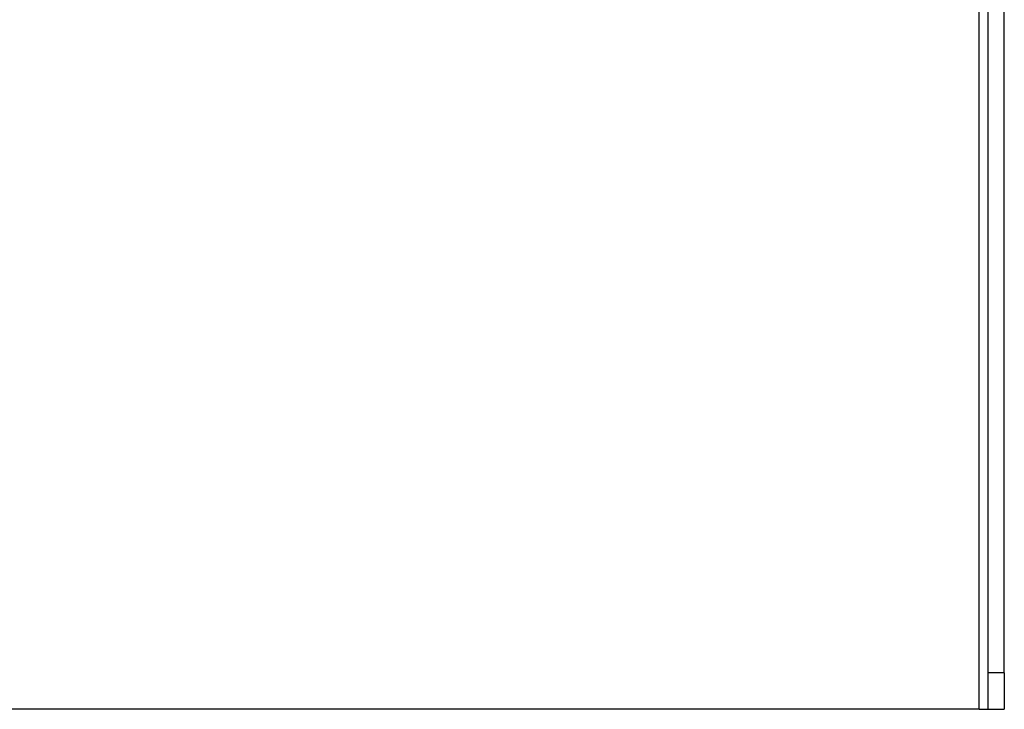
# Model space of a CAD drawing. Header units: inches. Extents: x 1.4 to 84.3, y 1.3 to 54.8.
# Tile 5 of 25: x 16.1 to 21.1, y 11.6 to 15.1. Entities that reach past the tile are written whole.
import ezdxf

# ---------------------------------------------------------------- set-up
doc = ezdxf.new("R2010")
doc.units = ezdxf.units.IN
doc.header["$LTSCALE"] = 5.063091
doc.header["$MEASUREMENT"] = 0
doc.layers.add('Visible Edges(ANSI)', color=7, linetype='Continuous', lineweight=25)
doc.layers.add('Visible Tangent Edges(ANSI)', color=7, linetype='Continuous', lineweight=25)

msp = doc.modelspace()

# ---------------------------------------------------------------- linework, layer by layer
at = {"layer": 'Visible Edges(ANSI)'}
for p, q in [((20.9712, 11.8165), (20.9712, 46.6805)), ((21.052, 11.8165), (21.052, 46.6805)), ((20.9712, 11.633), (20.9712, 11.8165)), ((21.052, 11.8165), (21.052, 11.633)), ((20.9257, 11.633), (9.1116, 11.633)), ((20.9257, 11.633), (20.9712, 11.633)), ((20.9712, 11.633), (21.052, 11.633))]:
    msp.add_line(p, q, dxfattribs=at)
at = {"layer": 'Visible Tangent Edges(ANSI)'}
for p, q in [((20.9257, 11.633), (20.9257, 46.864)), ((21.052, 11.8165), (20.9712, 11.8165))]:
    msp.add_line(p, q, dxfattribs=at)

doc.saveas('drawing.dxf')
